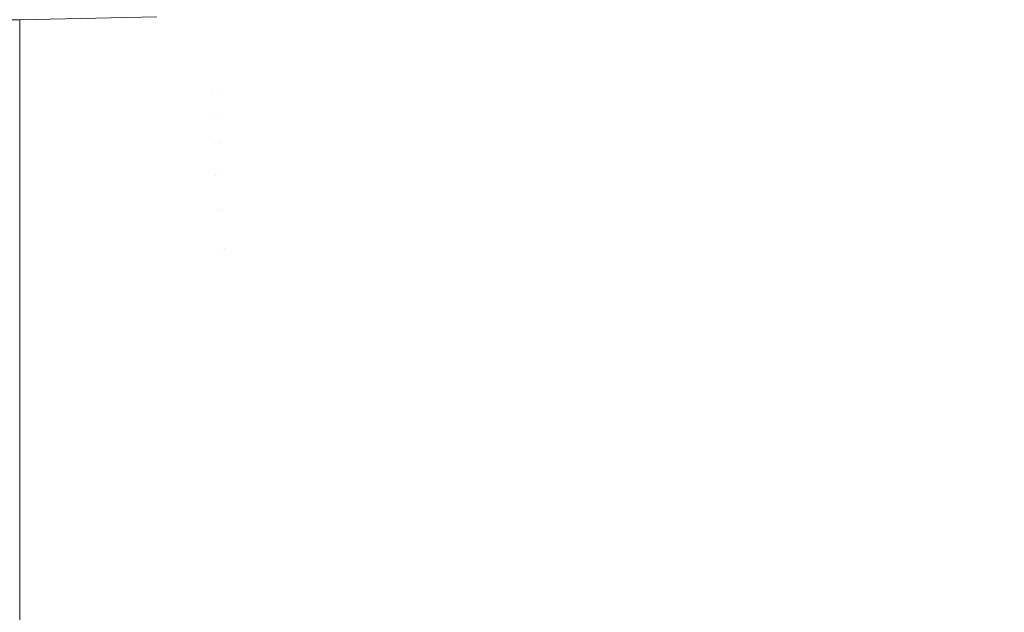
# Model space of a CAD drawing. Header units: centimetres. Extents: x -25.9 to 27.4, y 34.1 to 35.9.
# Tile 250 of 256: x 9.3465 to 9.3907, y 34.4135 to 34.4401. Entities that reach past the tile are written whole.
import ezdxf

# ---------------------------------------------------------------- set-up
doc = ezdxf.new("R2010")
doc.units = ezdxf.units.CM
doc.header["$LTSCALE"] = 2.54
doc.layers.add('Lucido design-1', color=7, linetype='Continuous')

# ---------------------------------------------------------------- blocks, each defined once
blk = doc.blocks.new('Gruppo-5-1')
at = {"color": 7, "linetype": 'Continuous', "lineweight": 9}
for points in [[(-25.75346, 35.840112, -9.381992), (-25.75346, 34.240112, -9.381992), (27.34654, 34.240112, -9.381992), (27.34654, 35.840112, -9.381992)], [(-25.75346, 35.840112, -33.348755), (-25.75346, 34.240112, -33.348755), (27.34654, 34.240112, -33.348755), (27.34654, 35.840112, -33.348755)], [(9.34654, 34.440112, -34.048755), (-7.75346, 34.440112, -34.048755), (-7.75346, 34.440112, -33.848755), (9.34654, 34.440112, -33.848755)]]:
    blk.add_3dface(points, dxfattribs=at)
for points, invisible_edges in [([(9.390556, 34.44157, -34.074468), (9.381854, 34.439839, -34.074468), (9.381688, 34.44078, -34.070565), (9.390349, 34.442502, -34.070565)], 15), ([(9.389384, 34.441314, -10.107705), (9.380908, 34.439675, -10.107705), (9.380747, 34.440616, -10.103802), (9.389183, 34.442248, -10.103802)], 15), ([(9.398383, 34.441007, -10.115395), (9.389886, 34.438986, -10.115395), (9.389619, 34.440226, -10.111572), (9.398063, 34.442235, -10.111572)], 15), ([(9.372067, 34.440766, -10.095911), (9.363584, 34.439863, -10.095911), (9.363543, 34.440339, -10.091937), (9.372007, 34.44124, -10.091937)], 15), ([(9.372772, 34.440858, -34.062674), (9.364056, 34.439903, -34.062674), (9.364014, 34.440379, -34.0587), (9.37271, 34.441332, -34.0587)], 15), ([(9.380747, 34.440616, -10.103802), (9.372249, 34.439344, -10.103802), (9.372148, 34.440134, -10.099868), (9.380612, 34.441401, -10.099868)], 15), ([(9.381688, 34.44078, -34.070565), (9.372959, 34.439436, -34.070565), (9.372855, 34.440226, -34.066631), (9.381549, 34.441564, -34.066631)], 15), ([(9.389619, 34.440226, -10.111572), (9.381096, 34.438578, -10.111572), (9.380908, 34.439675, -10.107705), (9.389384, 34.441314, -10.107705)], 15), ([(9.390796, 34.440484, -34.078335), (9.382047, 34.438743, -34.078335), (9.381854, 34.439839, -34.074468), (9.390556, 34.44157, -34.074468)], 15), ([(9.372148, 34.440134, -10.099868), (9.363638, 34.439227, -10.099868), (9.363584, 34.439863, -10.095911), (9.372067, 34.440766, -10.095911)], 15), ([(9.372855, 34.440226, -34.066631), (9.364112, 34.439268, -34.066631), (9.364056, 34.439903, -34.062674), (9.372772, 34.440858, -34.062674)], 15), ([(9.381854, 34.439839, -34.074468), (9.373084, 34.438489, -34.074468), (9.372959, 34.439436, -34.070565), (9.381688, 34.44078, -34.070565)], 15), ([(9.398742, 34.439629, -10.119168), (9.390186, 34.437594, -10.119168), (9.389886, 34.438986, -10.115395), (9.398383, 34.441007, -10.115395)], 15), ([(9.355265, 34.440283, -34.050727), (9.34654, 34.440093, -34.050727), (9.34654, 34.440112, -34.048755), (9.352689, 34.440246, -34.048755)], 9), ([(9.34654, 34.439998, -34.053116), (9.34654, 34.440093, -34.050727), (9.355265, 34.440283, -34.050727), (9.355272, 34.440125, -34.054715)], 14), ([(9.363543, 34.440339, -10.091937), (9.355049, 34.439797, -10.091937), (9.355036, 34.440115, -10.087952), (9.363516, 34.440655, -10.087952)], 15), ([(9.363584, 34.439863, -10.095911), (9.35507, 34.43932, -10.095911), (9.355049, 34.439797, -10.091937), (9.363543, 34.440339, -10.091937)], 15), ([(9.364014, 34.440379, -34.0587), (9.355286, 34.439807, -34.0587), (9.355272, 34.440125, -34.054715), (9.363987, 34.440696, -34.054715)], 15), ([(9.364056, 34.439903, -34.062674), (9.355306, 34.43933, -34.062674), (9.355286, 34.439807, -34.0587), (9.364014, 34.440379, -34.0587)], 15), ([(9.380908, 34.439675, -10.107705), (9.372371, 34.438397, -10.107705), (9.372249, 34.439344, -10.103802), (9.380747, 34.440616, -10.103802)], 15), ([(9.391071, 34.439245, -34.082158), (9.382267, 34.437494, -34.082158), (9.382047, 34.438743, -34.078335), (9.390796, 34.440484, -34.078335)], 15), ([(-7.75346, 34.440093, -34.050727), (-7.75346, 34.440112, -34.048755), (9.34654, 34.440112, -34.048755), (9.34654, 34.440093, -34.050727)], 8), ([(9.34654, 34.440093, -34.050727), (9.34654, 34.439998, -34.053116), (-7.75346, 34.439998, -34.053116), (-7.75346, 34.440093, -34.050727)], 10), ([(-7.75346, 34.439934, -34.054715), (-7.75346, 34.439998, -34.053116), (9.34654, 34.439998, -34.053116), (9.34654, 34.439934, -34.054715)], 10), ([(9.34654, 34.439934, -34.054715), (9.34654, 34.439714, -34.057469), (-7.75346, 34.439714, -34.057469), (-7.75346, 34.439934, -34.054715)], 10), ([(9.355029, 34.440273, -10.083964), (9.34654, 34.440093, -10.083964), (9.34654, 34.440112, -10.081992), (9.352689, 34.440243, -10.081992)], 9), ([(9.34654, 34.439998, -10.086353), (9.34654, 34.440093, -10.083964), (9.355029, 34.440273, -10.083964), (9.355036, 34.440115, -10.087952)], 14), ([(9.355272, 34.440125, -34.054715), (9.34654, 34.439934, -34.054715), (9.34654, 34.439998, -34.053116)], 9), ([(9.34654, 34.439714, -34.057469), (9.34654, 34.439934, -34.054715), (9.355272, 34.440125, -34.054715), (9.355286, 34.439807, -34.0587)], 14), ([(9.355036, 34.440115, -10.087952), (9.34654, 34.439934, -10.087952), (9.34654, 34.439998, -10.086353)], 9), ([(9.34654, 34.439714, -10.090706), (9.34654, 34.439934, -10.087952), (9.355036, 34.440115, -10.087952), (9.355049, 34.439797, -10.091937)], 14), ([(9.363638, 34.439227, -10.099868), (9.355097, 34.438683, -10.099868), (9.35507, 34.43932, -10.095911), (9.363584, 34.439863, -10.095911)], 15), ([(9.364112, 34.439268, -34.066631), (9.355334, 34.438693, -34.066631), (9.355306, 34.43933, -34.062674), (9.364056, 34.439903, -34.062674)], 15), ([(9.372249, 34.439344, -10.103802), (9.363705, 34.438434, -10.103802), (9.363638, 34.439227, -10.099868), (9.372148, 34.440134, -10.099868)], 15), ([(9.372959, 34.439436, -34.070565), (9.364181, 34.438475, -34.070565), (9.364112, 34.439268, -34.066631), (9.372855, 34.440226, -34.066631)], 15), ([(9.382047, 34.438743, -34.078335), (9.373229, 34.437386, -34.078335), (9.373084, 34.438489, -34.074468), (9.381854, 34.439839, -34.074468)], 15), ([(9.389886, 34.438986, -10.115395), (9.381311, 34.437328, -10.115395), (9.381096, 34.438578, -10.111572), (9.389619, 34.440226, -10.111572)], 15), ([(-7.75346, 34.439616, -34.0587), (-7.75346, 34.439714, -34.057469), (9.34654, 34.439714, -34.057469), (9.34654, 34.439616, -34.0587)], 10), ([(9.34654, 34.439616, -34.0587), (9.34654, 34.439243, -34.061806), (-7.75346, 34.439243, -34.061806), (-7.75346, 34.439616, -34.0587)], 10), ([(9.355286, 34.439807, -34.0587), (9.34654, 34.439616, -34.0587), (9.34654, 34.439714, -34.057469)], 9), ([(9.34654, 34.439243, -34.061806), (9.34654, 34.439616, -34.0587), (9.355286, 34.439807, -34.0587), (9.355306, 34.43933, -34.062674)], 14), ([(9.355049, 34.439797, -10.091937), (9.34654, 34.439616, -10.091937), (9.34654, 34.439714, -10.090706)], 9), ([(9.34654, 34.439243, -10.095043), (9.34654, 34.439616, -10.091937), (9.355049, 34.439797, -10.091937), (9.35507, 34.43932, -10.095911)], 14), ([(9.373084, 34.438489, -34.074468), (9.364264, 34.437523, -34.074468), (9.364181, 34.438475, -34.070565), (9.372959, 34.439436, -34.070565)], 15), ([(9.381096, 34.438578, -10.111572), (9.372512, 34.437293, -10.111572), (9.372371, 34.438397, -10.107705), (9.380908, 34.439675, -10.107705)], 15), ([(9.399139, 34.438104, -10.122885), (9.390518, 34.436053, -10.122885), (9.390186, 34.437594, -10.119168), (9.398742, 34.439629, -10.119168)], 15), ([(-7.75346, 34.439139, -34.062674), (-7.75346, 34.439243, -34.061806), (9.34654, 34.439243, -34.061806), (9.34654, 34.439139, -34.062674)], 10), ([(9.34654, 34.439139, -34.062674), (9.34654, 34.438584, -34.066118), (-7.75346, 34.438584, -34.066118), (-7.75346, 34.439139, -34.062674)], 10), ([(9.355306, 34.43933, -34.062674), (9.34654, 34.439139, -34.062674), (9.34654, 34.439243, -34.061806)], 9), ([(9.34654, 34.438584, -34.066118), (9.34654, 34.439139, -34.062674), (9.355306, 34.43933, -34.062674), (9.355334, 34.438693, -34.066631)], 14), ([(9.35507, 34.43932, -10.095911), (9.34654, 34.439139, -10.095911), (9.34654, 34.439243, -10.095043)], 9), ([(9.34654, 34.438584, -10.099355), (9.34654, 34.439139, -10.095911), (9.35507, 34.43932, -10.095911), (9.355097, 34.438683, -10.099868)], 14), ([(9.363705, 34.438434, -10.103802), (9.35513, 34.437887, -10.103802), (9.355097, 34.438683, -10.099868), (9.363638, 34.439227, -10.099868)], 15), ([(9.364181, 34.438475, -34.070565), (9.355369, 34.437897, -34.070565), (9.355334, 34.438693, -34.066631), (9.364112, 34.439268, -34.066631)], 15), ([(9.372371, 34.438397, -10.107705), (9.363786, 34.437482, -10.107705), (9.363705, 34.438434, -10.103802), (9.372249, 34.439344, -10.103802)], 15), ([(9.390186, 34.437594, -10.119168), (9.381551, 34.435925, -10.119168), (9.381311, 34.437328, -10.115395), (9.389886, 34.438986, -10.115395)], 15), ([(9.391379, 34.437855, -34.085931), (9.382514, 34.436092, -34.085931), (9.382267, 34.437494, -34.082158), (9.391071, 34.439245, -34.082158)], 15), ([(-7.75346, 34.438501, -34.066631), (-7.75346, 34.438584, -34.066118), (9.34654, 34.438584, -34.066118), (9.34654, 34.438501, -34.066631)], 10), ([(9.355334, 34.438693, -34.066631), (9.34654, 34.438501, -34.066631), (9.34654, 34.438584, -34.066118)], 9), ([(9.34654, 34.437738, -34.070398), (9.34654, 34.438501, -34.066631), (9.355334, 34.438693, -34.066631), (9.355369, 34.437897, -34.070565)], 14), ([(9.355097, 34.438683, -10.099868), (9.34654, 34.438501, -10.099868), (9.34654, 34.438584, -10.099355)], 9), ([(9.34654, 34.437738, -10.103635), (9.34654, 34.438501, -10.099868), (9.355097, 34.438683, -10.099868), (9.35513, 34.437887, -10.103802)], 14), ([(9.381311, 34.437328, -10.115395), (9.372673, 34.436035, -10.115395), (9.372512, 34.437293, -10.111572), (9.381096, 34.438578, -10.111572)], 15), ([(9.382267, 34.437494, -34.082158), (9.373395, 34.436128, -34.082158), (9.373229, 34.437386, -34.078335), (9.382047, 34.438743, -34.078335)], 15), ([(9.34654, 34.438501, -34.066631), (9.34654, 34.437738, -34.070398), (-7.75346, 34.437738, -34.070398), (-7.75346, 34.438501, -34.066631)], 10), ([(9.363786, 34.437482, -10.107705), (9.355171, 34.436933, -10.107705), (9.35513, 34.437887, -10.103802), (9.363705, 34.438434, -10.103802)], 15), ([(9.364264, 34.437523, -34.074468), (9.355411, 34.436943, -34.074468), (9.355369, 34.437897, -34.070565), (9.364181, 34.438475, -34.070565)], 15), ([(9.372512, 34.437293, -10.111572), (9.363881, 34.436374, -10.111572), (9.363786, 34.437482, -10.107705), (9.372371, 34.438397, -10.107705)], 15), ([(9.373229, 34.437386, -34.078335), (9.364361, 34.436415, -34.078335), (9.364264, 34.437523, -34.074468), (9.373084, 34.438489, -34.074468)], 15), ([(9.399574, 34.436432, -10.12654), (9.390882, 34.434365, -10.12654), (9.390518, 34.436053, -10.122885), (9.399139, 34.438104, -10.122885)], 15), ([(-7.75346, 34.437705, -34.070565), (-7.75346, 34.437738, -34.070398), (9.34654, 34.437738, -34.070398), (9.34654, 34.437705, -34.070565)], 10), ([(9.34654, 34.437705, -34.070565), (9.34654, 34.43675, -34.074468), (-7.75346, 34.43675, -34.074468), (-7.75346, 34.437705, -34.070565)], 10), ([(9.355369, 34.437897, -34.070565), (9.34654, 34.437705, -34.070565), (9.34654, 34.437738, -34.070398)], 9), ([(9.355411, 34.436943, -34.074468), (9.34654, 34.43675, -34.074468), (9.34654, 34.437705, -34.070565), (9.355369, 34.437897, -34.070565)], 13), ([(9.35513, 34.437887, -10.103802), (9.34654, 34.437705, -10.103802), (9.34654, 34.437738, -10.103635)], 9), ([(9.355171, 34.436933, -10.107705), (9.34654, 34.43675, -10.107705), (9.34654, 34.437705, -10.103802), (9.35513, 34.437887, -10.103802)], 13), ([(9.39172, 34.436316, -34.089649), (9.382788, 34.43454, -34.089649), (9.382514, 34.436092, -34.085931), (9.391379, 34.437855, -34.085931)], 15), ([(9.363881, 34.436374, -10.111572), (9.355218, 34.435821, -10.111572), (9.355171, 34.436933, -10.107705), (9.363786, 34.437482, -10.107705)], 15), ([(9.364361, 34.436415, -34.078335), (9.355459, 34.435832, -34.078335), (9.355411, 34.436943, -34.074468), (9.364264, 34.437523, -34.074468)], 15), ([(9.372673, 34.436035, -10.115395), (9.363988, 34.435109, -10.115395), (9.363881, 34.436374, -10.111572), (9.372512, 34.437293, -10.111572)], 15), ([(9.373395, 34.436128, -34.082158), (9.364472, 34.435151, -34.082158), (9.364361, 34.436415, -34.078335), (9.373229, 34.437386, -34.078335)], 15), ([(9.381551, 34.435925, -10.119168), (9.372854, 34.434623, -10.119168), (9.372673, 34.436035, -10.115395), (9.381311, 34.437328, -10.115395)], 15), ([(9.382514, 34.436092, -34.085931), (9.373581, 34.434717, -34.085931), (9.373395, 34.436128, -34.082158), (9.382267, 34.437494, -34.082158)], 15), ([(9.390518, 34.436053, -10.122885), (9.381818, 34.434371, -10.122885), (9.381551, 34.435925, -10.119168), (9.390186, 34.437594, -10.119168)], 15), ([(9.34654, 34.43675, -34.074468), (9.34654, 34.436701, -34.074636), (-7.75346, 34.436701, -34.074636), (-7.75346, 34.43675, -34.074468)], 10), ([(9.355411, 34.436943, -34.074468), (9.355459, 34.435832, -34.078335), (9.34654, 34.435637, -34.078335), (9.34654, 34.436701, -34.074636)], 11), ([(9.34654, 34.436701, -34.074636), (9.34654, 34.43675, -34.074468), (9.355411, 34.436943, -34.074468)], 10), ([(9.355171, 34.436933, -10.107705), (9.355218, 34.435821, -10.111572), (9.34654, 34.435637, -10.111572), (9.34654, 34.436701, -10.107873)], 11), ([(9.34654, 34.436701, -10.107873), (9.34654, 34.43675, -10.107705), (9.355171, 34.436933, -10.107705)], 10), ([(-7.75346, 34.435637, -34.078335), (-7.75346, 34.436701, -34.074636), (9.34654, 34.436701, -34.074636), (9.34654, 34.435637, -34.078335)], 10), ([(9.363988, 34.435109, -10.115395), (9.355272, 34.434554, -10.115395), (9.355218, 34.435821, -10.111572), (9.363881, 34.436374, -10.111572)], 15), ([(9.364472, 34.435151, -34.082158), (9.355514, 34.434564, -34.082158), (9.355459, 34.435832, -34.078335), (9.364361, 34.436415, -34.078335)], 15), ([(9.392094, 34.43463, -34.093303), (9.383088, 34.432839, -34.093303), (9.382788, 34.43454, -34.089649), (9.39172, 34.436316, -34.089649)], 15), ([(9.372854, 34.434623, -10.119168), (9.364109, 34.433691, -10.119168), (9.363988, 34.435109, -10.115395), (9.372673, 34.436035, -10.115395)], 15), ([(9.373581, 34.434717, -34.085931), (9.364596, 34.433733, -34.085931), (9.364472, 34.435151, -34.082158), (9.373395, 34.436128, -34.082158)], 15), ([(9.381818, 34.434371, -10.122885), (9.373054, 34.433059, -10.122885), (9.372854, 34.434623, -10.119168), (9.381551, 34.435925, -10.119168)], 15), ([(9.382788, 34.43454, -34.089649), (9.373787, 34.433154, -34.089649), (9.373581, 34.434717, -34.085931), (9.382514, 34.436092, -34.085931)], 15), ([(9.390882, 34.434365, -10.12654), (9.38211, 34.432668, -10.12654), (9.381818, 34.434371, -10.122885), (9.390518, 34.436053, -10.122885)], 15), ([(9.34654, 34.435637, -34.078335), (9.34654, 34.435475, -34.078822), (-7.75346, 34.435475, -34.078822), (-7.75346, 34.435637, -34.078335)], 10), ([(-7.75346, 34.434368, -34.082158), (-7.75346, 34.435475, -34.078822), (9.34654, 34.435475, -34.078822), (9.34654, 34.434368, -34.082158)], 10), ([(9.355459, 34.435832, -34.078335), (9.355514, 34.434564, -34.082158), (9.34654, 34.434368, -34.082158), (9.34654, 34.435475, -34.078822)], 11), ([(9.34654, 34.435475, -34.078822), (9.34654, 34.435637, -34.078335), (9.355459, 34.435832, -34.078335)], 10), ([(9.355218, 34.435821, -10.111572), (9.355272, 34.434554, -10.115395), (9.34654, 34.434368, -10.115395), (9.34654, 34.435475, -10.112059)], 11), ([(9.34654, 34.435475, -10.112059), (9.34654, 34.435637, -10.111572), (9.355218, 34.435821, -10.111572)], 10), ([(9.364109, 34.433691, -10.119168), (9.355332, 34.433131, -10.119168), (9.355272, 34.434554, -10.115395), (9.363988, 34.435109, -10.115395)], 15), ([(9.364596, 34.433733, -34.085931), (9.355577, 34.433142, -34.085931), (9.355514, 34.434564, -34.082158), (9.364472, 34.435151, -34.082158)], 15), ([(9.355514, 34.434564, -34.082158), (9.355577, 34.433142, -34.085931), (9.34654, 34.432945, -34.085931), (9.34654, 34.434069, -34.082952)], 11), ([(9.34654, 34.434069, -34.082952), (9.34654, 34.434368, -34.082158), (9.355514, 34.434564, -34.082158)], 10), ([(9.355272, 34.434554, -10.115395), (9.355332, 34.433131, -10.119168), (9.34654, 34.432945, -10.119168), (9.34654, 34.434069, -10.116189)], 11), ([(9.34654, 34.434069, -10.116189), (9.34654, 34.434368, -10.115395), (9.355272, 34.434554, -10.115395)], 10), ([(9.373054, 34.433059, -10.122885), (9.364243, 34.43212, -10.122885), (9.364109, 34.433691, -10.119168), (9.372854, 34.434623, -10.119168)], 15), ([(9.373787, 34.433154, -34.089649), (9.364733, 34.432163, -34.089649), (9.364596, 34.433733, -34.085931), (9.373581, 34.434717, -34.085931)], 15), ([(9.383088, 34.432839, -34.093303), (9.374012, 34.431442, -34.093303), (9.373787, 34.433154, -34.089649), (9.382788, 34.43454, -34.089649)], 15), ([(9.3925, 34.432799, -34.096889), (9.383414, 34.430991, -34.096889), (9.383088, 34.432839, -34.093303), (9.392094, 34.43463, -34.093303)], 15), ([(9.34654, 34.434368, -34.082158), (9.34654, 34.434069, -34.082952), (-7.75346, 34.434069, -34.082952), (-7.75346, 34.434368, -34.082158)], 10), ([(9.38211, 34.432668, -10.12654), (9.373274, 34.431346, -10.12654), (9.373054, 34.433059, -10.122885), (9.381818, 34.434371, -10.122885)], 15), ([(9.391277, 34.432531, -10.130126), (9.382427, 34.43082, -10.130126), (9.38211, 34.432668, -10.12654), (9.390882, 34.434365, -10.12654)], 15), ([(-7.75346, 34.432945, -34.085931), (-7.75346, 34.434069, -34.082952), (9.34654, 34.434069, -34.082952), (9.34654, 34.432945, -34.085931)], 10), ([(9.364243, 34.43212, -10.122885), (9.355399, 34.431556, -10.122885), (9.355332, 34.433131, -10.119168), (9.364109, 34.433691, -10.119168)], 15), ([(9.364733, 34.432163, -34.089649), (9.355645, 34.431567, -34.089649), (9.355577, 34.433142, -34.085931), (9.364596, 34.433733, -34.085931)], 15), ([(9.34654, 34.432945, -34.085931), (9.34654, 34.432484, -34.087016), (-7.75346, 34.432484, -34.087016), (-7.75346, 34.432945, -34.085931)], 10), ([(9.355577, 34.433142, -34.085931), (9.355645, 34.431567, -34.089649), (9.34654, 34.431368, -34.089649), (9.34654, 34.432484, -34.087016)], 11), ([(9.34654, 34.432484, -34.087016), (9.34654, 34.432945, -34.085931), (9.355577, 34.433142, -34.085931)], 10), ([(9.355332, 34.433131, -10.119168), (9.355399, 34.431556, -10.122885), (9.34654, 34.431368, -10.122885), (9.34654, 34.432484, -10.120253)], 11), ([(9.34654, 34.432484, -10.120253), (9.34654, 34.432945, -10.119168), (9.355332, 34.433131, -10.119168)], 10), ([(9.373274, 34.431346, -10.12654), (9.364389, 34.430399, -10.12654), (9.364243, 34.43212, -10.122885), (9.373054, 34.433059, -10.122885)], 15), ([(9.374012, 34.431442, -34.093303), (9.364884, 34.430442, -34.093303), (9.364733, 34.432163, -34.089649), (9.373787, 34.433154, -34.089649)], 15), ([(9.383414, 34.430991, -34.096889), (9.374257, 34.429582, -34.096889), (9.374012, 34.431442, -34.093303), (9.383088, 34.432839, -34.093303)], 15), ([(9.392938, 34.430825, -34.100399), (9.383765, 34.429001, -34.100399), (9.383414, 34.430991, -34.096889), (9.3925, 34.432799, -34.096889)], 15), ([(-7.75346, 34.431368, -34.089649), (-7.75346, 34.432484, -34.087016), (9.34654, 34.432484, -34.087016), (9.34654, 34.431368, -34.089649)], 10), ([(9.382427, 34.43082, -10.130126), (9.373512, 34.429485, -10.130126), (9.373274, 34.431346, -10.12654), (9.38211, 34.432668, -10.12654)], 15), ([(9.391703, 34.430555, -10.133636), (9.382768, 34.428828, -10.133636), (9.382427, 34.43082, -10.130126), (9.391277, 34.432531, -10.130126)], 15), ([(9.364389, 34.430399, -10.12654), (9.355473, 34.429831, -10.12654), (9.355399, 34.431556, -10.122885), (9.364243, 34.43212, -10.122885)], 15), ([(9.364884, 34.430442, -34.093303), (9.355721, 34.429841, -34.093303), (9.355645, 34.431567, -34.089649), (9.364733, 34.432163, -34.089649)], 15), ([(9.355645, 34.431567, -34.089649), (9.355721, 34.429841, -34.093303), (9.34654, 34.429641, -34.093303), (9.34654, 34.430726, -34.091008)], 11), ([(9.34654, 34.430726, -34.091008), (9.34654, 34.431368, -34.089649), (9.355645, 34.431567, -34.089649)], 10), ([(9.355399, 34.431556, -10.122885), (9.355473, 34.429831, -10.12654), (9.34654, 34.429641, -10.12654), (9.34654, 34.430726, -10.124245)], 11), ([(9.34654, 34.430726, -10.124245), (9.34654, 34.431368, -10.122885), (9.355399, 34.431556, -10.122885)], 10), ([(9.34654, 34.431368, -34.089649), (9.34654, 34.430726, -34.091008), (-7.75346, 34.430726, -34.091008), (-7.75346, 34.431368, -34.089649)], 10), ([(9.373512, 34.429485, -10.130126), (9.364548, 34.42853, -10.130126), (9.364389, 34.430399, -10.12654), (9.373274, 34.431346, -10.12654)], 15), ([(9.374257, 34.429582, -34.096889), (9.365047, 34.428573, -34.096889), (9.364884, 34.430442, -34.093303), (9.374012, 34.431442, -34.093303)], 15), ([(-7.75346, 34.429641, -34.093303), (-7.75346, 34.430726, -34.091008), (9.34654, 34.430726, -34.091008), (9.34654, 34.429641, -34.093303)], 10), ([(9.382768, 34.428828, -10.133636), (9.373769, 34.42748, -10.133636), (9.373512, 34.429485, -10.130126), (9.382427, 34.43082, -10.130126)], 15), ([(9.383765, 34.429001, -34.100399), (9.374521, 34.427578, -34.100399), (9.374257, 34.429582, -34.096889), (9.383414, 34.430991, -34.096889)], 15), ([(9.393406, 34.428712, -34.103829), (9.38414, 34.426869, -34.103829), (9.383765, 34.429001, -34.100399), (9.392938, 34.430825, -34.100399)], 15), ([(9.364548, 34.42853, -10.130126), (9.355552, 34.427957, -10.130126), (9.355473, 34.429831, -10.12654), (9.364389, 34.430399, -10.12654)], 15), ([(9.365047, 34.428573, -34.096889), (9.355802, 34.427968, -34.096889), (9.355721, 34.429841, -34.093303), (9.364884, 34.430442, -34.093303)], 15), ([(9.392159, 34.42844, -10.137065), (9.383134, 34.426694, -10.137065), (9.382768, 34.428828, -10.133636), (9.391703, 34.430555, -10.133636)], 15), ([(9.355721, 34.429841, -34.093303), (9.355802, 34.427968, -34.096889), (9.34654, 34.427765, -34.096889), (9.34654, 34.428795, -34.09492)], 11), ([(9.34654, 34.428795, -34.09492), (9.34654, 34.429641, -34.093303), (9.355721, 34.429841, -34.093303)], 10), ([(9.355473, 34.429831, -10.12654), (9.355552, 34.427957, -10.130126), (9.34654, 34.427765, -10.130126), (9.34654, 34.428795, -10.128157)], 11), ([(9.34654, 34.428795, -10.128157), (9.34654, 34.429641, -10.12654), (9.355473, 34.429831, -10.12654)], 10), ([(9.34654, 34.429641, -34.093303), (9.34654, 34.428795, -34.09492), (-7.75346, 34.428795, -34.09492), (-7.75346, 34.429641, -34.093303)], 10), ([(9.373769, 34.42748, -10.133636), (9.36472, 34.426516, -10.133636), (9.364548, 34.42853, -10.130126), (9.373512, 34.429485, -10.130126)], 15), ([(9.374521, 34.427578, -34.100399), (9.365223, 34.42656, -34.100399), (9.365047, 34.428573, -34.096889), (9.374257, 34.429582, -34.096889)], 15), ([(9.383134, 34.426694, -10.137065), (9.374043, 34.425334, -10.137065), (9.373769, 34.42748, -10.133636), (9.382768, 34.428828, -10.133636)], 15), ([(9.38414, 34.426869, -34.103829), (9.374803, 34.425432, -34.103829), (9.374521, 34.427578, -34.100399), (9.383765, 34.429001, -34.100399)], 15), ([(-7.75346, 34.427765, -34.096889), (-7.75346, 34.428795, -34.09492), (9.34654, 34.428795, -34.09492), (9.34654, 34.427765, -34.096889)], 10), ([(9.36472, 34.426516, -10.133636), (9.355638, 34.425937, -10.133636), (9.355552, 34.427957, -10.130126), (9.364548, 34.42853, -10.130126)], 15), ([(9.365223, 34.42656, -34.100399), (9.355891, 34.425948, -34.100399), (9.355802, 34.427968, -34.096889), (9.365047, 34.428573, -34.096889)], 15), ([(9.392644, 34.426188, -10.140407), (9.383523, 34.424424, -10.140407), (9.383134, 34.426694, -10.137065), (9.392159, 34.42844, -10.137065)], 15), ([(9.393905, 34.426463, -34.10717), (9.38454, 34.424601, -34.10717), (9.38414, 34.426869, -34.103829), (9.393406, 34.428712, -34.103829)], 15), ([(9.34654, 34.426697, -34.098744), (9.34654, 34.427765, -34.096889), (9.355802, 34.427968, -34.096889), (9.355891, 34.425948, -34.100399)], 14), ([(9.34654, 34.426697, -10.131981), (9.34654, 34.427765, -10.130126), (9.355552, 34.427957, -10.130126), (9.355638, 34.425937, -10.133636)], 14), ([(9.34654, 34.427765, -34.096889), (9.34654, 34.426697, -34.098744), (-7.75346, 34.426697, -34.098744), (-7.75346, 34.427765, -34.096889)], 10), ([(9.374043, 34.425334, -10.137065), (9.364903, 34.42436, -10.137065), (9.36472, 34.426516, -10.133636), (9.373769, 34.42748, -10.133636)], 15), ([(9.374803, 34.425432, -34.103829), (9.365412, 34.424404, -34.103829), (9.365223, 34.42656, -34.100399), (9.374521, 34.427578, -34.100399)], 15), ([(-7.75346, 34.425744, -34.100399), (-7.75346, 34.426697, -34.098744), (9.34654, 34.426697, -34.098744), (9.34654, 34.425744, -34.100399)], 10), ([(9.355638, 34.425937, -10.133636), (9.34654, 34.425744, -10.133636), (9.34654, 34.426697, -10.131981)], 9), ([(9.355891, 34.425948, -34.100399), (9.34654, 34.425744, -34.100399), (9.34654, 34.426697, -34.098744)], 9), ([(9.383523, 34.424424, -10.140407), (9.374336, 34.423049, -10.140407), (9.374043, 34.425334, -10.137065), (9.383134, 34.426694, -10.137065)], 15), ([(9.38454, 34.424601, -34.10717), (9.375104, 34.423148, -34.10717), (9.374803, 34.425432, -34.103829), (9.38414, 34.426869, -34.103829)], 15), ([(9.364903, 34.42436, -10.137065), (9.35573, 34.423775, -10.137065), (9.355638, 34.425937, -10.133636), (9.36472, 34.426516, -10.133636)], 15), ([(9.365412, 34.424404, -34.103829), (9.355985, 34.423786, -34.103829), (9.355891, 34.425948, -34.100399), (9.365223, 34.42656, -34.100399)], 15), ([(9.393166, 34.423766, -10.143704), (9.383942, 34.421982, -10.143704), (9.383523, 34.424424, -10.140407), (9.392644, 34.426188, -10.140407)], 15), ([(9.394441, 34.424045, -34.110467), (9.384971, 34.422161, -34.110467), (9.38454, 34.424601, -34.10717), (9.393905, 34.426463, -34.10717)], 15), ([(9.34654, 34.425744, -34.100399), (9.34654, 34.424435, -34.102474), (-7.75346, 34.424435, -34.102474), (-7.75346, 34.425744, -34.100399)], 10), ([(9.34654, 34.424435, -34.102474), (9.34654, 34.425744, -34.100399), (9.355891, 34.425948, -34.100399), (9.355985, 34.423786, -34.103829)], 14), ([(9.34654, 34.424435, -10.135711), (9.34654, 34.425744, -10.133636), (9.355638, 34.425937, -10.133636), (9.35573, 34.423775, -10.137065)], 14), ([(9.374336, 34.423049, -10.140407), (9.365099, 34.422065, -10.140407), (9.364903, 34.42436, -10.137065), (9.374043, 34.425334, -10.137065)], 15), ([(9.375104, 34.423148, -34.10717), (9.365613, 34.422109, -34.10717), (9.365412, 34.424404, -34.103829), (9.374803, 34.425432, -34.103829)], 15), ([(-7.75346, 34.42358, -34.103829), (-7.75346, 34.424435, -34.102474), (9.34654, 34.424435, -34.102474), (9.34654, 34.42358, -34.103829)], 10), ([(9.35573, 34.423775, -10.137065), (9.34654, 34.42358, -10.137065), (9.34654, 34.424435, -10.135711)], 9), ([(9.355985, 34.423786, -34.103829), (9.34654, 34.42358, -34.103829), (9.34654, 34.424435, -34.102474)], 9), ([(9.365613, 34.422109, -34.10717), (9.356085, 34.421484, -34.10717), (9.355985, 34.423786, -34.103829), (9.365412, 34.424404, -34.103829)], 15), ([(9.383942, 34.421982, -10.143704), (9.374651, 34.420591, -10.143704), (9.374336, 34.423049, -10.140407), (9.383523, 34.424424, -10.140407)], 15), ([(9.384971, 34.422161, -34.110467), (9.375427, 34.420692, -34.110467), (9.375104, 34.423148, -34.10717), (9.38454, 34.424601, -34.10717)], 15), ([(9.365099, 34.422065, -10.140407), (9.355828, 34.421473, -10.140407), (9.35573, 34.423775, -10.137065), (9.364903, 34.42436, -10.137065)], 15), ([(9.394998, 34.421531, -34.113616), (9.385418, 34.419626, -34.113616), (9.384971, 34.422161, -34.110467), (9.394441, 34.424045, -34.110467)], 15), ([(9.34654, 34.42358, -34.103829), (9.34654, 34.422012, -34.106102), (-7.75346, 34.422012, -34.106102), (-7.75346, 34.42358, -34.103829)], 10), ([(9.34654, 34.422012, -34.106102), (9.34654, 34.42358, -34.103829), (9.355985, 34.423786, -34.103829), (9.356085, 34.421484, -34.10717)], 14), ([(9.34654, 34.422012, -10.139339), (9.34654, 34.42358, -10.137065), (9.35573, 34.423775, -10.137065), (9.355828, 34.421473, -10.140407)], 14), ([(9.393709, 34.421249, -10.146853), (9.384377, 34.419445, -10.146853), (9.383942, 34.421982, -10.143704), (9.393166, 34.423766, -10.143704)], 15), ([(9.375427, 34.420692, -34.110467), (9.365829, 34.419641, -34.110467), (9.365613, 34.422109, -34.10717), (9.375104, 34.423148, -34.10717)], 15), ([(9.374651, 34.420591, -10.143704), (9.365309, 34.419596, -10.143704), (9.365099, 34.422065, -10.140407), (9.374336, 34.423049, -10.140407)], 15), ([(-7.75346, 34.421276, -34.10717), (-7.75346, 34.422012, -34.106102), (9.34654, 34.422012, -34.106102), (9.34654, 34.421276, -34.10717)], 10), ([(9.355828, 34.421473, -10.140407), (9.34654, 34.421276, -10.140407), (9.34654, 34.422012, -10.139339)], 9), ([(9.356085, 34.421484, -34.10717), (9.34654, 34.421276, -34.10717), (9.34654, 34.422012, -34.106102)], 9), ([(9.365309, 34.419596, -10.143704), (9.355933, 34.418998, -10.143704), (9.355828, 34.421473, -10.140407), (9.365099, 34.422065, -10.140407)], 15), ([(9.365829, 34.419641, -34.110467), (9.356194, 34.41901, -34.110467), (9.356085, 34.421484, -34.10717), (9.365613, 34.422109, -34.10717)], 15), ([(9.384377, 34.419445, -10.146853), (9.374978, 34.418038, -10.146853), (9.374651, 34.420591, -10.143704), (9.383942, 34.421982, -10.143704)], 15), ([(9.385418, 34.419626, -34.113616), (9.375763, 34.41814, -34.113616), (9.375427, 34.420692, -34.110467), (9.384971, 34.422161, -34.110467)], 15), ([(9.34654, 34.419434, -34.109621), (9.34654, 34.421276, -34.10717), (9.356085, 34.421484, -34.10717), (9.356194, 34.41901, -34.110467)], 14), ([(9.34654, 34.419434, -10.142858), (9.34654, 34.421276, -10.140407), (9.355828, 34.421473, -10.140407), (9.355933, 34.418998, -10.143704)], 14), ([(9.395583, 34.418892, -34.11666), (9.385887, 34.416963, -34.11666), (9.385418, 34.419626, -34.113616), (9.394998, 34.421531, -34.113616)], 15), ([(9.34654, 34.421276, -34.10717), (9.34654, 34.419434, -34.109621), (-7.75346, 34.419434, -34.109621), (-7.75346, 34.421276, -34.10717)], 10), ([(9.394278, 34.418607, -10.149897), (9.384834, 34.41678, -10.149897), (9.384377, 34.419445, -10.146853), (9.393709, 34.421249, -10.146853)], 15), ([(9.374978, 34.418038, -10.146853), (9.365527, 34.417031, -10.146853), (9.365309, 34.419596, -10.143704), (9.374651, 34.420591, -10.143704)], 15), ([(9.375763, 34.41814, -34.113616), (9.366053, 34.417076, -34.113616), (9.365829, 34.419641, -34.110467), (9.375427, 34.420692, -34.110467)], 15), ([(9.365527, 34.417031, -10.146853), (9.356042, 34.416426, -10.146853), (9.355933, 34.418998, -10.143704), (9.365309, 34.419596, -10.143704)], 15), ([(9.366053, 34.417076, -34.113616), (9.356306, 34.416437, -34.113616), (9.356194, 34.41901, -34.110467), (9.365829, 34.419641, -34.110467)], 15), ([(9.385887, 34.416963, -34.11666), (9.376116, 34.415459, -34.11666), (9.375763, 34.41814, -34.113616), (9.385418, 34.419626, -34.113616)], 15), ([(-7.75346, 34.418799, -34.110467), (-7.75346, 34.419434, -34.109621), (9.34654, 34.419434, -34.109621), (9.34654, 34.418799, -34.110467)], 10), ([(9.355933, 34.418998, -10.143704), (9.34654, 34.418799, -10.143704), (9.34654, 34.419434, -10.142858)], 9), ([(9.356194, 34.41901, -34.110467), (9.34654, 34.418799, -34.110467), (9.34654, 34.419434, -34.109621)], 9), ([(9.384834, 34.41678, -10.149897), (9.375321, 34.415356, -10.149897), (9.374978, 34.418038, -10.146853), (9.384377, 34.419445, -10.146853)], 15), ([(9.34654, 34.418799, -34.110467), (9.34654, 34.416707, -34.113025), (-7.75346, 34.416707, -34.113025), (-7.75346, 34.418799, -34.110467)], 10), ([(9.34654, 34.416707, -34.113025), (9.34654, 34.418799, -34.110467), (9.356194, 34.41901, -34.110467), (9.356306, 34.416437, -34.113616)], 14), ([(9.34654, 34.416707, -10.146262), (9.34654, 34.418799, -10.143704), (9.355933, 34.418998, -10.143704), (9.356042, 34.416426, -10.146853)], 14), ([(9.396195, 34.416131, -34.119595), (9.386378, 34.414178, -34.119595), (9.385887, 34.416963, -34.11666), (9.395583, 34.418892, -34.11666)], 15), ([(9.394874, 34.415842, -10.152832), (9.385312, 34.413993, -10.152832), (9.384834, 34.41678, -10.149897), (9.394278, 34.418607, -10.149897)], 15), ([(9.375321, 34.415356, -10.149897), (9.365756, 34.414337, -10.149897), (9.365527, 34.417031, -10.146853), (9.374978, 34.418038, -10.146853)], 15), ([(9.376116, 34.415459, -34.11666), (9.366289, 34.414383, -34.11666), (9.366053, 34.417076, -34.113616), (9.375763, 34.41814, -34.113616)], 15), ([(9.365756, 34.414337, -10.149897), (9.356157, 34.413725, -10.149897), (9.356042, 34.416426, -10.146853), (9.365527, 34.417031, -10.146853)], 15), ([(9.366289, 34.414383, -34.11666), (9.356424, 34.413736, -34.11666), (9.356306, 34.416437, -34.113616), (9.366053, 34.417076, -34.113616)], 15), ([(9.386378, 34.414178, -34.119595), (9.376485, 34.412656, -34.119595), (9.376116, 34.415459, -34.11666), (9.385887, 34.416963, -34.11666)], 15), ([(-7.75346, 34.416224, -34.113616), (-7.75346, 34.416707, -34.113025), (9.34654, 34.416707, -34.113025), (9.34654, 34.416224, -34.113616)], 10), ([(9.356042, 34.416426, -10.146853), (9.34654, 34.416224, -10.146853), (9.34654, 34.416707, -10.146262)], 9), ([(9.356306, 34.416437, -34.113616), (9.34654, 34.416224, -34.113616), (9.34654, 34.416707, -34.113025)], 9), ([(9.385312, 34.413993, -10.152832), (9.37568, 34.412551, -10.152832), (9.375321, 34.415356, -10.149897), (9.384834, 34.41678, -10.149897)], 15), ([(9.34654, 34.416224, -34.113616), (9.34654, 34.413833, -34.116308), (-7.75346, 34.413833, -34.116308), (-7.75346, 34.416224, -34.113616)], 10), ([(9.34654, 34.413833, -34.116308), (9.34654, 34.416224, -34.113616), (9.356306, 34.416437, -34.113616), (9.356424, 34.413736, -34.11666)], 14), ([(9.34654, 34.413833, -10.149545), (9.34654, 34.416224, -10.146853), (9.356042, 34.416426, -10.146853), (9.356157, 34.413725, -10.149897)], 14), ([(9.396833, 34.413253, -34.122415), (9.38689, 34.411275, -34.122415), (9.386378, 34.414178, -34.119595), (9.396195, 34.416131, -34.119595)], 15), ([(9.395495, 34.41296, -10.155651), (9.38581, 34.411087, -10.155651), (9.385312, 34.413993, -10.152832), (9.394874, 34.415842, -10.152832)], 15), ([(9.37568, 34.412551, -10.152832), (9.365996, 34.411519, -10.152832), (9.365756, 34.414337, -10.149897), (9.375321, 34.415356, -10.149897)], 15), ([(9.376485, 34.412656, -34.119595), (9.366535, 34.411566, -34.119595), (9.366289, 34.414383, -34.11666), (9.376116, 34.415459, -34.11666)], 15), ([(9.365996, 34.411519, -10.152832), (9.356277, 34.4109, -10.152832), (9.356157, 34.413725, -10.149897), (9.365756, 34.414337, -10.149897)], 15), ([(9.366535, 34.411566, -34.119595), (9.356547, 34.410911, -34.119595), (9.356424, 34.413736, -34.11666), (9.366289, 34.414383, -34.11666)], 15), ([(-7.75346, 34.413521, -34.11666), (-7.75346, 34.413833, -34.116308), (9.34654, 34.413833, -34.116308), (9.34654, 34.413521, -34.11666)], 10), ([(9.356157, 34.413725, -10.149897), (9.34654, 34.413521, -10.149897), (9.34654, 34.413833, -10.149545)], 9), ([(9.356424, 34.413736, -34.11666), (9.34654, 34.413521, -34.11666), (9.34654, 34.413833, -34.116308)], 9), ([(9.38581, 34.411087, -10.155651), (9.376055, 34.409627, -10.155651), (9.37568, 34.412551, -10.152832), (9.385312, 34.413993, -10.152832)], 15), ([(9.38689, 34.411275, -34.122415), (9.37687, 34.409733, -34.122415), (9.376485, 34.412656, -34.119595), (9.386378, 34.414178, -34.119595)], 15), ([(9.34654, 34.41082, -34.119463), (9.34654, 34.413521, -34.11666), (9.356424, 34.413736, -34.11666), (9.356547, 34.410911, -34.119595)], 14), ([(9.34654, 34.41082, -10.1527), (9.34654, 34.413521, -10.149897), (9.356157, 34.413725, -10.149897), (9.356277, 34.4109, -10.152832)], 14)]:
    blk.add_3dface(points, dxfattribs=dict(at, invisible_edges=invisible_edges))

msp = doc.modelspace()

# ---------------------------------------------------------------- block references
at = {"layer": 'Lucido design-1', "color": 7}
msp.add_blockref('Gruppo-5-1', (0, 0), dxfattribs=at)

doc.saveas('drawing.dxf')
